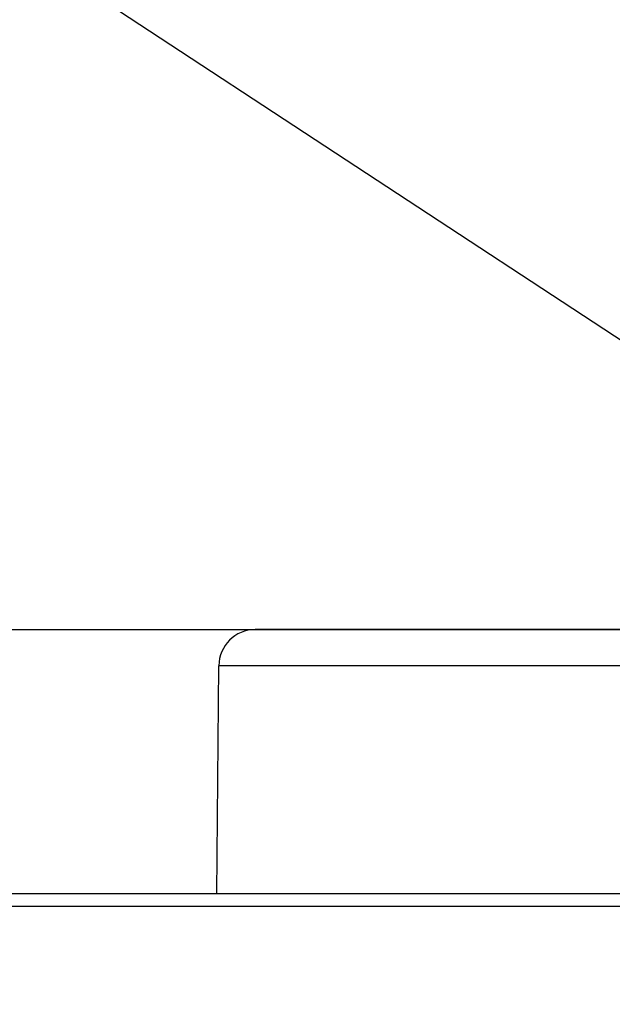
# Model space of a CAD drawing. Header units: centimetres. Extents: x 1912 to 37354, y 4932 to 6633.
# Tile 84 of 236: x 13953 to 13960, y 5730 to 5741. Entities that reach past the tile are written whole.
import ezdxf
from ezdxf import colors
from ezdxf.entities.mleader import LeaderData, LeaderLine
from ezdxf.math import Vec2, Vec3

# ---------------------------------------------------------------- set-up
doc = ezdxf.new("R2010")
doc.units = ezdxf.units.CM
doc.layers.add('$_urządzenia', color=250, linetype='Continuous')
doc.layers.add('IS_Opis', color=250, linetype='Continuous', lineweight=9)
doc.styles.add('styl1', font='ARIALN.TTF')

# ---------------------------------------------------------------- blocks, each defined once
blk = doc.blocks.new('A$C92957c0b')
at = {"layer": '$_urządzenia'}
for p, q in [((-55, 0), (-88.53, 0)), ((55, 0), (-55, 0)), ((-92.75, -29), (-92.53, -3.97)), ((92.53, -3.97), (-92.53, -3.97)), ((0, -29), (-298.6, -29)), ((0, -30.4), (-300, -30.4))]:
    blk.add_line(p, q, dxfattribs=at)
blk.add_arc((-88.53, -4), 4, 90, 179.5, dxfattribs=at)

msp = doc.modelspace()

# ---------------------------------------------------------------- block references
at = {"layer": '$_urządzenia', "xscale": 0.1, "yscale": 0.1, "zscale": 0.1}
msp.add_blockref('A$C92957c0b', (13964.638, 5734.494), dxfattribs=at)

# ---------------------------------------------------------------- leaders
at = {"layer": 'IS_Opis'}
ml = msp.add_multileader_mtext('Standard', dxfattribs=at)
ml.set_content('Projektowany kocioł gazowy 1-funkcyjny 100kW z zamkniętą komorą spalania. Kotły zamontować na prefabrykowanym stelażu', color=256, style='styl1')
ml.set_leader_properties()
ml.build(insert=Vec2(0, 0))
ml.multileader.update_dxf_attribs({"dogleg_length": 5, "arrow_head_size": 7.5})
ctx = ml.context
ctx.base_point, ctx.char_height, ctx.arrow_head_size, ctx.landing_gap_size, ctx.plane_origin = Vec3(13594.447, 5786.957), 12, 7.5, 5, Vec3(14031.09, 5884.081)
ctx.text_align_type = 2
notes = []
notes.append((ctx, [(1, (1, 1, 0), (13884.638, 5786.957), (-1, 0), 18.917, [(2, [(13884.638, 5734.494), (14044.638, 5734.494), (13964.638, 5734.494)], 0, [])])]))
ctx.mtext.insert, ctx.mtext.width, ctx.mtext.defined_height, ctx.mtext.alignment, ctx.mtext.flow_direction = Vec3(13860.721, 5794.721), 272.7828, 76.915, 3, 5
for ctx, leaders in notes:
    for number, flags, end, landing, length, lines in leaders:
        leader = LeaderData()
        leader.index, (leader.has_last_leader_line, leader.has_dogleg_vector, leader.attachment_direction) = number, flags
        leader.last_leader_point, leader.dogleg_vector, leader.dogleg_length = Vec3(end), Vec3(landing), length
        for number, points, colour, breaks in lines:
            line = LeaderLine()
            line.index, line.vertices, line.color, line.breaks = number, Vec3.list(points), colors.encode_raw_color(colour), breaks
            leader.lines.append(line)
        ctx.leaders.append(leader)

doc.saveas('drawing.dxf')
